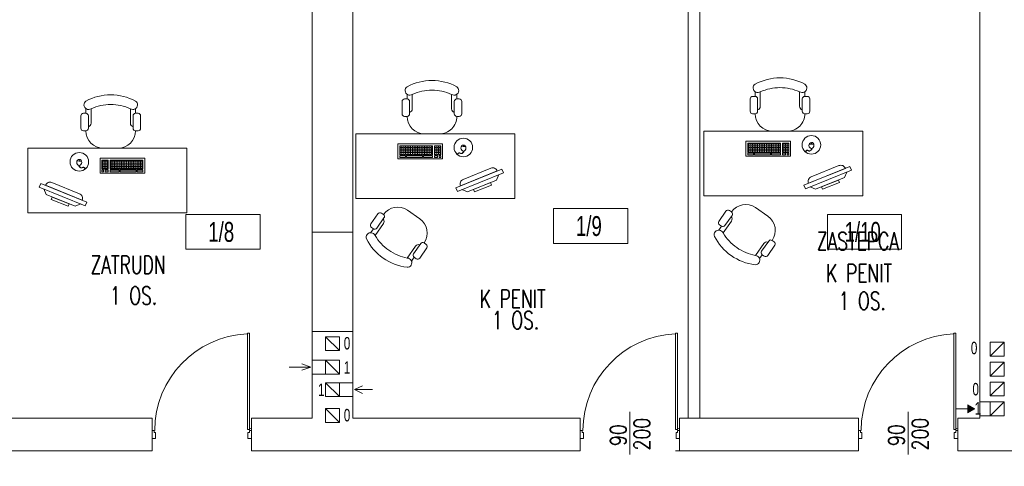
# Model space of a CAD drawing. Header units: millimetres. Extents: x 6354466 to 6508314, y -1889048 to -1342748.
# Tile 91 of 134: x 6395543 to 6405453, y -1654079 to -1649588. Entities that reach past the tile are written whole.
import ezdxf
from ezdxf.enums import TextEntityAlignment as Align

# ---------------------------------------------------------------- set-up
doc = ezdxf.new("R2010")
doc.units = ezdxf.units.MM
doc.header["$PDMODE"] = 3
doc.header["$PDSIZE"] = 10
for name, color, linetype, lineweight in [('drzwi istn', 163, 'Continuous', 5), ('L-2', 167, 'Continuous', 13), ('L-3', 10, 'Continuous', 18), ('L-4', 92, 'Continuous', 20), ('L-5', 152, 'Continuous', 9), ('L-DIM', 252, 'Continuous', 5), ('L-DRZWI', 146, 'Continuous', 13), ('L-HATCH', 252, 'Continuous', 5), ('L-ISTNIEJĄCE BUDYNKI', 167, 'Continuous', 5), ('łóżka', 230, 'Continuous', 9)]:
    doc.layers.add(name, color=color, linetype=linetype, lineweight=lineweight)
doc.layers.add('L-9', color=11, linetype='Continuous', plot=False)
doc.styles.add('125', font='cdmsimpl.shx', dxfattribs={"width": 0.7, "height": 125})
doc.styles.add('160', font='simplex.shx', dxfattribs={"width": 0.8, "height": 160})
doc.styles.add('200', font='cdmsimpl.shx', dxfattribs={"width": 0.7, "height": 200})
doc.styles.add('250', font='cdmsimpl.shx', dxfattribs={"width": 0.7, "height": 250})
doc.styles.add('CDM', font='cdmsimpl.shx', dxfattribs={"width": 0.8, "bigfont": 'cdmbigpl.shx'})
doc.styles.add('SIM-DIM', font='simplex.shx', dxfattribs={"width": 0.7, "bigfont": 'cdmbigpl.shx'})
doc.dimstyles.new('160', dxfattribs={"dimtxt": 160, "dimasz": 80, "dimexe": 60, "dimexo": 3, "dimgap": 18, "dimtad": 1, "dimdec": 0, "dimlfac": 0.1, "dimrnd": 1, "dimtxsty": '160', "dimblk": 'ARCHTICK', "dimcen": 2.5, "dimdle": 30, "dimadec": 0, "dimazin": 0, "dimtfac": 1, "dimtdec": 0, "dimtix": 1, "dimtmove": 2, "dimatfit": 0, "dimldrblk": 'NONE', "dimfxl": 0, "dimarcsym": 0})

# ---------------------------------------------------------------- blocks, each defined once
blk = doc.blocks.new('PMUI_DRZWI13')
for p, q in [((35, 40), (0, 40)), ((35, -20), (35, 40)), ((965, -20), (965, 40)), ((965, 40), (1000, 40)), ((1000, 40), (1000, -40)), ((0, -40), (20, -40)), ((20, -40), (20, -20)), ((20, -20), (35, -20)), ((20, -50), (20, -60)), ((20, -50), (40, -50)), ((20, -1020), (20, -50)), ((40, -50), (40, -1020)), ((980, -20), (965, -20)), ((980, -40), (980, -20)), ((1000, -40), (980, -40)), ((40, -1020), (20, -1020))]:
    blk.add_line(p, q)
for points in [[(0, 40), (0, -40)], [(20, -50), (20, -1020)]]:
    blk.add_lwpolyline(points)
blk.add_circle((10, -50), 10)
blk.add_arc((-1.9, -39.2), 974.1, 272.72584, 359.95417)
blk = doc.blocks.new('STOLIK2')
h = blk.add_hatch()
h.set_pattern_fill('ANGLE', color=256, scale=0.25, style=0)
h.set_pattern_definition([(360, (-4499.488, 29427.6887), (-2e-16, -1.74625), [1.27, -0.47625]), (270, (-4499.488, 29427.6887), (-1.74625, 1e-16), [1.27, -0.47625])])
h.paths.add_polyline_path([(-130.91, 53.71), (-98.09, 53.71), (-98.09, 62.85), (-130.91, 62.85)])
h.paths.add_polyline_path([(-96.21, 62.85), (-89.68, 62.85), (-89.68, 53.71), (-96.21, 53.71)])
for p, q in [((-126.13, 110), (-123.63, 110)), ((-123.63, 114.71), (-123.63, 110)), ((-118.46, 114.66), (-118.46, 100.01)), ((-78.81, 114.66), (-78.81, 100.01)), ((-73.63, 110), (-73.63, 114.71)), ((-71.13, 110), (-73.63, 110)), ((-128.63, 107.5), (-128.63, 95)), ((-121.13, 107.5), (-121.13, 95)), ((-76.13, 107.5), (-76.13, 95)), ((-68.63, 107.5), (-68.63, 95)), ((-126.13, 92.5), (-123.63, 92.5)), ((-71.13, 92.5), (-73.63, 92.5)), ((-82.5, 75), (-67.5, 75)), ((-66.98, 62.06), (-69.24, 62)), ((-67.03, 63.7), (-66.98, 62.06)), ((-66.98, 62.06), (-64.73, 62.12)), ((-28.19, 39.5), (-74.53, 20.73)), ((-73.03, 17.02), (-26.69, 35.8)), ((-31.32, 33.92), (-33.69, 28.34)), ((-26.69, 35.8), (-28.19, 39.5)), ((-74.53, 20.73), (-73.03, 17.02)), ((-62.81, 16.54), (-33.69, 28.34)), ((-68.39, 18.9), (-62.81, 16.54))]:
    blk.add_line(p, q)
for points in [[(-15.34, 75), (-175.34, 75), (-175.34, 10), (-15.34, 10)], [(-133.01, 49.97), (-88.12, 49.97), (-88.12, 64.97), (-133.01, 64.97)], [(-130.91, 53.71), (-98.09, 53.71), (-98.09, 62.85), (-130.91, 62.85)], [(-96.21, 62.85), (-89.68, 62.85), (-89.68, 53.71), (-96.21, 53.71)], [(-125.34, 52.96), (-130.91, 52.96), (-130.91, 51.3), (-125.34, 51.3)], [(-124.22, 51.3), (-108.26, 51.3), (-108.26, 52.96), (-124.22, 52.96)], [(-107.14, 52.96), (-98.09, 52.96), (-98.09, 51.3), (-107.14, 51.3)], [(-96.21, 52.96), (-92.95, 52.96), (-92.95, 51.3), (-96.21, 51.3)], [(-89.68, 52.96), (-91.34, 52.96), (-91.34, 51.3), (-89.68, 51.3)], [(-66.58, 57.62), (-66.92, 57.61), (-66.9, 56.72), (-66.55, 56.73)], [(-39.83, 25.85), (-56.67, 19.03), (-55.66, 16.54), (-38.82, 23.36)]]:
    blk.add_lwpolyline(points, close=True)
blk.add_lwpolyline([(-32.82, 37.63), (-32.82, 37.63, 0.414214), (-39.33, 40.38), (-67.14, 29.12, 0.414214), (-69.9, 22.61), (-69.9, 22.61)], format="xyb", close=True)
blk.add_circle((-67, 61.24), 9.34)
for centre, radius, start, end in [((-121.01, 118.51), 4.62, 123.34927, 303.47427), ((-98.54, 75.49), 53.13, 90.09687, 118.07249), ((-98.72, 75.49), 53.13, 61.92751, 89.90313), ((-76.26, 118.51), 4.62, 236.52573, 56.65073), ((-126.13, 107.5), 2.5, 90, 180), ((-123.63, 107.5), 2.5, 0, 90), ((-97.85, 66.23), 52.63, 90.85052, 113.04971), ((-99.41, 66.23), 52.63, 66.95029, 89.14948), ((-73.63, 107.5), 2.5, 90, 180), ((-71.13, 107.5), 2.5, 0, 90), ((-122.21, 100.01), 3.75, 286.67209, 0), ((-75.06, 100.01), 3.75, 180, 253.35509), ((-126.13, 95), 2.5, 180, 270), ((-123.63, 95), 2.5, 270, 0), ((-106.13, 92.5), 17.5, 180, 270), ((-91.13, 92.5), 17.5, 270, 0), ((-73.63, 95), 2.5, 180, 270), ((-71.13, 95), 2.5, 270, 0)]:
    blk.add_arc(centre, radius, start, end)
at = {"extrusion": (0, 0, -1)}
blk.add_ellipse((-66.95, 60.65), major_axis=(-0.08, 3.05), ratio=0.834162, dxfattribs=at)
for points, knots in [([(-66.9, 56.72), (-67.66, 55.94), (-69.06, 54.51), (-71.62, 56.7), (-72.55, 54.4), (-73.6, 54.95), (-74.15, 55.24)], [0, 0, 0, 0, 2.841116, 5.231607, 6.614689, 8.161976, 8.161976, 8.161976, 8.161976]), ([(-66.56, 56.73), (-66.88, 56.4), (-67.03, 56.25), (-67.49, 55.8), (-67.81, 55.53), (-68.44, 55.18), (-68.73, 55.08), (-69.2, 55.06), (-69.36, 55.07), (-69.68, 55.15), (-69.83, 55.2), (-70.27, 55.37), (-70.55, 55.51), (-70.97, 55.68), (-71.14, 55.72), (-71.35, 55.74), (-71.42, 55.73), (-71.54, 55.7), (-71.58, 55.67), (-71.72, 55.56), (-71.82, 55.44), (-72.02, 55.17), (-72.13, 55.02), (-72.33, 54.8), (-72.42, 54.73), (-72.62, 54.62), (-72.74, 54.58), (-72.96, 54.56), (-73.07, 54.56), (-73.36, 54.61), (-73.54, 54.68), (-73.72, 54.76)], [0, 0, 0, 0, 0.557194, 0.557194, 1.671582, 1.671582, 2.519282, 2.519282, 2.939271, 2.939271, 3.35926, 3.35926, 4.143879, 4.143879, 4.704066, 4.704066, 5.061527, 5.061527, 5.357017, 5.357017, 5.838332, 5.838332, 6.319648, 6.319648, 6.605434, 6.605434, 6.891219, 6.891219, 7.177005, 7.177005, 7.662218, 7.662218, 7.662218, 7.662218])]:
    blk.add_open_spline(points, degree=3, knots=knots)
blk = doc.blocks.new('fotel')
at = {"layer": 'łóżka'}
for p, q in [((-20609.6, -168537.7), (-20609.6, -168584.7)), ((-20557.8, -168538.2), (-20557.8, -168684.7)), ((-20161.3, -168538.2), (-20161.3, -168684.7)), ((-20109.6, -168584.7), (-20109.6, -168537.7)), ((-20659.6, -168609.7), (-20659.6, -168734.7)), ((-20634.6, -168584.7), (-20609.6, -168584.7)), ((-20584.6, -168609.7), (-20584.6, -168734.7)), ((-20134.6, -168609.7), (-20134.6, -168734.7)), ((-20084.6, -168584.7), (-20109.6, -168584.7)), ((-20059.6, -168609.7), (-20059.6, -168734.7)), ((-20634.6, -168759.7), (-20609.6, -168759.7)), ((-20084.6, -168759.7), (-20109.6, -168759.7))]:
    blk.add_line(p, q, dxfattribs=at)
at = {"layer": 'łóżka', "ltscale": 0.1}
blk.add_line((-20434.6, -168934.7), (-20284.6, -168934.7), dxfattribs=at)
at = {"layer": 'łóżka'}
for centre, radius, start, end in [((-20583.3, -168499.7), 46.2, 123.34927, 303.47427), ((-20358.7, -168929.8), 531.3, 90.09687, 118.07249), ((-20360.5, -168929.8), 531.3, 61.92751, 89.90313), ((-20135.9, -168499.7), 46.2, 236.52573, 56.65073), ((-20351.8, -169022.5), 526.3, 90.85052, 113.04971), ((-20367.4, -169022.5), 526.3, 66.95029, 89.14948), ((-20634.6, -168609.7), 25, 90, 180), ((-20609.6, -168609.7), 25, 0, 90), ((-20109.6, -168609.7), 25, 90, 180), ((-20084.6, -168609.7), 25, 0, 90), ((-20634.6, -168734.7), 25, 180, 270), ((-20609.6, -168734.7), 25, 270, 0), ((-20434.6, -168759.7), 175, 180, 270), ((-20595.3, -168684.6), 37.5, 286.67209, 0), ((-20284.6, -168759.7), 175, 270, 0), ((-20123.8, -168684.6), 37.5, 180, 253.35509), ((-20109.6, -168734.7), 25, 180, 270), ((-20084.6, -168734.7), 25, 270, 0)]:
    blk.add_arc(centre, radius, start, end, dxfattribs=at)
blk = doc.blocks.new('opis pom')
at = {"color": 0}
blk.add_lwpolyline([(252896.7, -40976.9), (253643.9, -40976.9), (253643.9, -41326.9), (252896.7, -41326.9)], close=True, dxfattribs=at)
at = {"layer": 'L-4', "lineweight": 30, "style": '250', "width": 0.7}
blk.add_attdef('2', text='', height=250, dxfattribs=at).set_placement((253252.2, -41151.9), align=Align.MIDDLE_CENTER)
blk = doc.blocks.new('*U199')
for p, q in [((-40, 50), (-40, 1020)), ((-40, 1020), (-20, 1020)), ((-20, 1020), (-20, 50)), ((-500, -203), (-500, 227.5)), ((-1000, -40), (-1000, 40)), ((-1000, 40), (-980, 40)), ((-980, 40), (-980, 20)), ((-980, 20), (-965, 20)), ((-965, 20), (-965, -40)), ((-20, 50), (-40, 50)), ((-20, 20), (-35, 20)), ((-35, 20), (-35, -40)), ((-20, 50), (-20, 60)), ((0, 40), (-20, 40)), ((-20, 40), (-20, 20)), ((-965, -40), (-1000, -40)), ((-35, -40), (0, -40))]:
    blk.add_line(p, q)
for points in [[(-20, 50), (-20, 1020)], [(0, -40), (0, 40)]]:
    blk.add_lwpolyline(points)
blk.add_circle((-10, 50), 10)
blk.add_arc((1.9, 39.2), 974.1, 92.72584, 179.95417)
at = {"style": '160', "width": 0.8}
blk.add_attdef('SZER', text='', height=160, rotation=90, dxfattribs=at).set_placement((-489.1, -6.1), align=Align.BOTTOM_CENTER)
blk.add_attdef('WYS', text='', height=160, rotation=90, dxfattribs=at).set_placement((-459, 3.2), align=Align.TOP_CENTER)
at = {"style": 'CDM', "width": 0.8, "flags": 1}
blk.add_attdef('POZIOM', (-915.2, -224.6), '', height=125, dxfattribs=at)
blk = doc.blocks.new('_ArchTick')
at = {"color": 0, "linetype": 'ByBlock', "const_width": 0.15}
blk.add_lwpolyline([(-0.5, -0.5), (0.5, 0.5)], dxfattribs=at)
blk = doc.blocks.new('*D276')
at = {"layer": 'Defpoints', "color": 0, "transparency": 16777216}
for p in [(6413285.3, -1646723.4), (6382504.7, -1660693.4), (6383200.3, -1660693.4)]:
    blk.add_point(p, dxfattribs=at)
at = {"layer": 'L-DIM', "color": 0, "lineweight": -2, "ltscale": 10, "transparency": 16777216}
for p, q in [((6382584.7, -1646723.4), (6382444.7, -1646723.4)), ((6382504.7, -1646693.4), (6382504.7, -1660723.4)), ((6382584.7, -1660693.4), (6382444.7, -1660693.4))]:
    blk.add_line(p, q, dxfattribs=at)
at = {"layer": 'L-DIM', "color": 0, "linetype": 'ByBlock', "lineweight": -2, "transparency": 16777216, "xscale": 80, "yscale": 80, "zscale": 80}
for p, rotation in [((6382504.7, -1646723.4), 90), ((6382504.7, -1660693.4), 270)]:
    blk.add_blockref('_ArchTick', p, dxfattribs=dict(at, rotation=rotation))
at = {"layer": 'L-DIM', "color": 0, "ltscale": 10, "transparency": 16777216, "insert": (6382406.7, -1653708.4), "char_height": 160, "attachment_point": 5, "rotation": 90, "style": '160'}
blk.add_mtext('1397', dxfattribs=at)
blk = doc.blocks.new('_None')

msp = doc.modelspace()

# ---------------------------------------------------------------- hatches: boundary and pattern name
at = {"layer": 'L-ISTNIEJĄCE BUDYNKI'}
h = msp.add_hatch(color=256, dxfattribs=at)
h.dxf.hatch_style = 1
h.paths.add_polyline_path([(6405155.3, -1653501.1), (6405087, -1653461.6), (6405087, -1653540.6)])

# ---------------------------------------------------------------- linework, layer by layer
at = {"layer": 'L-2', "ltscale": 10}
for p, q in [((6402269.9, -1653593.4), (6402269.9, -1649423.4)), ((6402389.9, -1653593.4), (6402389.9, -1649423.4))]:
    msp.add_line(p, q, dxfattribs=at)
at = {"layer": 'L-2', "ltscale": 8}
for p, q in [((6398485.3, -1651723.4), (6398895.3, -1651723.4)), ((6398485.3, -1652723.4), (6398485.3, -1651723.4)), ((6398895.3, -1651723.4), (6398895.3, -1652723.4)), ((6398895.3, -1652723.4), (6398485.3, -1652723.4))]:
    msp.add_line(p, q, dxfattribs=at)
at = {"layer": 'L-3', "ltscale": 10}
msp.add_line((6402269.9, -1653593.4), (6402389.9, -1653593.4), dxfattribs=at)
at = {"layer": 'L-ISTNIEJĄCE BUDYNKI'}
for p, q in [((6398485.3, -1651723.4), (6398485.3, -1649423.4)), ((6398895.3, -1651723.4), (6398895.3, -1649423.4)), ((6405205.3, -1653431.1), (6405205.3, -1649423.4)), ((6398485.3, -1652723.4), (6398485.3, -1652823.4)), ((6398895.3, -1653593.4), (6398895.3, -1652723.4)), ((6398485.3, -1652823.4), (6398485.3, -1653106.1)), ((6398760.3, -1652915.2), (6398620.3, -1652775.2)), ((6405310.3, -1652971.1), (6405450.3, -1652831.1)), ((6398760.3, -1653010.6), (6398485.3, -1653010.6)), ((6398760.3, -1653150.6), (6398620.3, -1653010.6)), ((6398760.3, -1653010.6), (6398760.3, -1653150.6)), ((6398472.5, -1653080.6), (6398254.3, -1653080.6)), ((6398472.5, -1653080.6), (6398384.3, -1653049.5)), ((6398472.5, -1653080.6), (6398384.3, -1653111.7)), ((6398485.3, -1653106.1), (6398485.3, -1653593.4)), ((6405310.3, -1653171.1), (6405450.3, -1653031.1)), ((6398760.3, -1653150.6), (6398485.3, -1653150.6)), ((6398760.3, -1653377.9), (6398620.3, -1653237.9)), ((6398620.3, -1653377.9), (6398620.3, -1653237.9)), ((6398620.3, -1653237.9), (6398895.3, -1653237.9)), ((6398913, -1653307.9), (6398994.8, -1653269.5)), ((6398913, -1653307.9), (6399094.1, -1653307.9)), ((6398913, -1653307.9), (6398994.8, -1653346.3)), ((6405310.3, -1653371.1), (6405450.3, -1653231.1)), ((6398895.3, -1653377.9), (6398620.3, -1653377.9)), ((6398760.3, -1653637.9), (6398620.3, -1653497.9)), ((6405087, -1653501.1), (6404968.6, -1653501.1)), ((6405450.3, -1653431.1), (6405205.3, -1653431.1)), ((6405205.3, -1653431.1), (6405205.3, -1653571.1)), ((6405310.3, -1653571.1), (6405450.3, -1653431.1)), ((6405450.3, -1653571.1), (6405450.3, -1653431.1)), ((6394105.3, -1653593.4), (6395625.3, -1653593.4)), ((6395625.3, -1653593.4), (6396875.3, -1653593.4)), ((6396875.3, -1653923.4), (6396875.3, -1653593.4)), ((6397875.3, -1653923.4), (6397875.3, -1653593.4)), ((6397875.3, -1653593.4), (6398485.3, -1653593.4)), ((6398895.3, -1653593.4), (6401184.2, -1653593.4)), ((6401184.2, -1653923.4), (6401184.2, -1653593.4)), ((6402184.2, -1653593.4), (6402184.2, -1653923.4)), ((6402184.2, -1653593.4), (6403984.2, -1653593.4)), ((6403984.2, -1653923.4), (6403984.2, -1653593.4)), ((6404984.2, -1653593.4), (6404984.2, -1653923.4)), ((6404984.2, -1653593.4), (6405205.3, -1653593.4)), ((6405205.3, -1653593.4), (6405205.3, -1653571.1)), ((6405450.3, -1653571.1), (6405205.3, -1653571.1)), ((6394105.3, -1653923.4), (6396875.3, -1653923.4)), ((6397875.3, -1653923.4), (6401184.2, -1653923.4)), ((6402144.2, -1653923.4), (6403984.2, -1653923.4)), ((6404984.2, -1653923.4), (6406015.3, -1653923.4))]:
    msp.add_line(p, q, dxfattribs=at)
for points in [[(6398760.3, -1652915.2), (6398620.3, -1652915.2), (6398620.3, -1652775.2), (6398760.3, -1652775.2)], [(6405310.3, -1652971.1), (6405450.3, -1652971.1), (6405450.3, -1652831.1), (6405310.3, -1652831.1)], [(6398760.3, -1653150.6), (6398620.3, -1653150.6), (6398620.3, -1653010.6), (6398760.3, -1653010.6)], [(6405310.3, -1653171.1), (6405450.3, -1653171.1), (6405450.3, -1653031.1), (6405310.3, -1653031.1)], [(6398760.3, -1653377.9), (6398620.3, -1653377.9), (6398620.3, -1653237.9), (6398760.3, -1653237.9)], [(6405310.3, -1653371.1), (6405450.3, -1653371.1), (6405450.3, -1653231.1), (6405310.3, -1653231.1)], [(6398760.3, -1653637.9), (6398620.3, -1653637.9), (6398620.3, -1653497.9), (6398760.3, -1653497.9)], [(6405155.3, -1653501.1), (6405087, -1653461.6), (6405087, -1653540.6)], [(6405310.3, -1653571.1), (6405450.3, -1653571.1), (6405450.3, -1653431.1), (6405310.3, -1653431.1)]]:
    msp.add_lwpolyline(points, close=True, dxfattribs=at)
for points in [[(6405205.3, -1652763.4), (6405205.3, -1653431.1)], [(6405205.3, -1653571.1), (6405205.3, -1653593.4)]]:
    msp.add_lwpolyline(points, dxfattribs=at)

# ---------------------------------------------------------------- block references
at = {"layer": 'drzwi istn', "rotation": 180}
msp.add_blockref('PMUI_DRZWI13', (6397875.3, -1653758.4), dxfattribs=at)
at = {"layer": 'L-5'}
ref = msp.add_blockref('opis pom', (6148019.7, -1610510.7), dxfattribs=at)
ref.add_attrib('2', '1/9', dxfattribs={"layer": 'L-4', "height": 200, "style": '200', "width": 0.7}).set_placement((6401271.9, -1651662.6), align=Align.MIDDLE_CENTER)
ref = msp.add_blockref('opis pom', (6144319.4, -1610569.4), dxfattribs=at)
ref.add_attrib('2', '1/8', dxfattribs={"layer": 'L-3', "color": 2, "height": 200, "style": '200', "width": 0.7}).set_placement((6397571.6, -1651721.3), align=Align.MIDDLE_CENTER)
ref = msp.add_blockref('opis pom', (6150775.7, -1610569.4), dxfattribs=at)
ref.add_attrib('2', '1/10', dxfattribs={"layer": 'L-4', "height": 200, "style": '200', "width": 0.7}).set_placement((6404027.9, -1651721.3), align=Align.MIDDLE_CENTER)
at = {"layer": 'L-DRZWI', "ltscale": 8}
for p in [(6402184.2, -1653758.4), (6404984.2, -1653758.4)]:
    msp.add_blockref('*U199', p, dxfattribs=at).add_auto_attribs({'WYS': '200', 'SZER': '90'})
at = {"layer": 'L-HATCH', "ltscale": 0.1, "xscale": -1, "rotation": 145.1011072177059}
for p in [(6319554.3, -1801748.7), (6323057, -1801722.7)]:
    msp.add_blockref('fotel', p, dxfattribs=at)
at = {"layer": 'łóżka', "ltscale": 8, "yscale": 10, "zscale": 10}
for p, xscale, rotation in [((6400678.6, -1651484.8), 10, 359.9984274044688), ((6404181.3, -1651458.8), 10, 359.9984274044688), ((6395473.2, -1651629.1), -10, 359.998427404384)]:
    msp.add_blockref('STOLIK2', p, dxfattribs=dict(at, xscale=xscale, rotation=rotation))

# ---------------------------------------------------------------- texts
at = {"layer": 'L-9', "ltscale": 0.5, "style": 'SIM-DIM', "width": 0.7}
for s, p in [('ZASTEPCA', (6403566.2, -1651904.7)), ('ZATRUDN', (6396257.1, -1652143.3)), ('K PENIT', (6403660, -1652226.2)), ('1 OS.', (6396451.7, -1652452)), ('K PENIT', (6400173.1, -1652483.4)), ('1 OS.', (6403785.4, -1652505.3)), ('1 OS.', (6400296.5, -1652699.5))]:
    msp.add_text(s, height=180, dxfattribs=at).set_placement(p)
at = {"layer": 'L-ISTNIEJĄCE BUDYNKI', "style": '125', "width": 0.7}
for s, p in [('0', (6398805.5, -1652903.3, 0)), ('0', (6405116.4, -1652951.3, 0)), ('1', (6398805.5, -1653146.8, 0)), ('1', (6398545.7, -1653371.2, 0)), ('0', (6405132.6, -1653365.3, 0)), ('0', (6398805.5, -1653626.7, 0)), ('1', (6405154.9, -1653558.2, 0))]:
    msp.add_text(s, height=125, dxfattribs=at).set_placement(p)

# ---------------------------------------------------------------- dimensions: what is measured, and where the dimension line sits
at = {"layer": 'L-DIM', "ltscale": 10}
dim = msp.add_linear_dim(base=(6382504.7, -1660693.4), p1=(6413285.3, -1646723.4), p2=(6383200.3, -1660693.4), angle=90, dimstyle='160', override={"dimlfac": 0.1}, dxfattribs=at)
dim.commit()
dim.dimension.update_dxf_attribs({"geometry": '*D276', "text_midpoint": (6382406.7, -1653708.4)})

doc.saveas('drawing.dxf')
